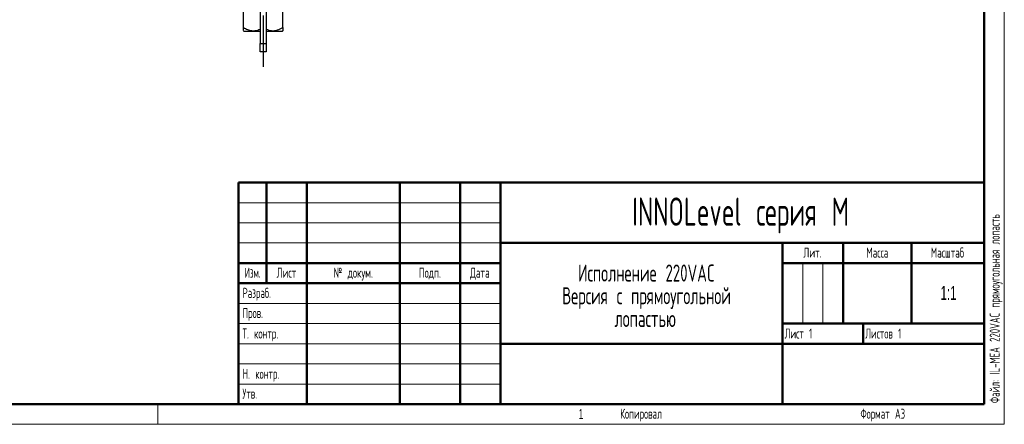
# Model space of a CAD drawing. Header units: millimetres. Extents: x 0 to 420, y 0 to 297.
# Tile 2 of 4: x 176 to 420, y 0 to 100. Entities that reach past the tile are written whole.
import ezdxf

# ---------------------------------------------------------------- set-up
doc = ezdxf.new("R2010")
doc.units = ezdxf.units.MM
doc.linetypes.add('CENTERX2', pattern=[20.32, 12.7, -2.54, 2.54, -2.54])
doc.layers.add('ОСЕВЫЕ', color=7, linetype='Continuous')
doc.layers.add('ОСНОВНОЙ', color=7, linetype='Continuous', lineweight=25)
doc.styles.add('SLDTEXTSTYLE0', font='TXT', dxfattribs={"width": 0.605, "bigfont": 'bigfont'})
doc.styles.add('SLDTEXTSTYLE1', font='TXT', dxfattribs={"width": 0.620146, "bigfont": 'bigfont'})
doc.styles.add('SLDTEXTSTYLE2', font='TXT', dxfattribs={"width": 0.605})
doc.styles.add('SLDTEXTSTYLE3', font='TXT', dxfattribs={"width": 0.559127, "bigfont": 'bigfont'})

# ---------------------------------------------------------------- blocks, each defined once
blk = doc.blocks.new('SW_NOTE_0')
at = {"color": 0, "linetype": 'Continuous', "lineweight": 0, "attachment_point": 2, "style": 'SLDTEXTSTYLE0'}
for s, insert, char_height in [('Исполнение 220VAC', (27.65, 5.44), 4.2333), ('Версия с прямоугольной', (27.69, -0.2), 4.2333), ('лопастью', (27.35, -5.85), 4.233)]:
    blk.add_mtext(s, dxfattribs=dict(at, insert=insert, char_height=char_height))

msp = doc.modelspace()

# ---------------------------------------------------------------- linework, layer by layer
at = {"color": 7, "linetype": 'Continuous', "lineweight": 18}
for p, q in [((420, 297), (420, 0)), ((230, 55), (295, 55)), ((230, 50), (295, 50)), ((230, 45), (295, 45)), ((370, 40), (370, 25)), ((375, 40), (375, 25)), ((230, 30), (295, 30)), ((230, 25), (295, 25)), ((230, 20), (295, 20)), ((230, 15), (295, 15)), ((230, 10), (295, 10)), ((0, 0), (420, 0))]:
    msp.add_line(p, q, dxfattribs=at)
at = {"color": 7, "linetype": 'Continuous', "lineweight": 50}
for p, q in [((415, 5), (415, 292)), ((230, 60), (415, 60)), ((230, 60), (230, 5)), ((237, 35), (237, 60)), ((247, 60), (247, 5)), ((270, 60), (270, 5)), ((285, 60), (285, 5)), ((295, 60), (295, 5)), ((295, 45), (415, 45)), ((365, 45), (365, 5)), ((380, 45), (380, 25)), ((397, 45), (397, 25)), ((230, 40), (295, 40)), ((365, 40), (415, 40)), ((230, 35), (295, 35)), ((365, 25), (415, 25)), ((385, 25), (385, 20)), ((295, 20), (415, 20)), ((20, 5), (415, 5))]:
    msp.add_line(p, q, dxfattribs=at)
at = {"color": 7, "linetype": 'Continuous', "lineweight": 25}
for p, q in [((231.23, 98.47), (231.23, 126.47)), ((235.38, 125.47), (235.38, 94.47)), ((236.88, 125.47), (236.88, 94.47)), ((241.03, 98.47), (241.03, 126.47)), ((231.23, 97.68), (231.43, 97.47)), ((235.38, 97.47), (231.43, 97.47)), ((240.83, 97.47), (236.88, 97.47)), ((240.83, 97.47), (241.03, 97.68)), ((235.38, 94.47), (236.88, 94.47)), ((235.38, 92.47), (235.38, 94.47)), ((236.88, 94.47), (236.88, 92.47)), ((236.88, 92.47), (235.38, 92.47))]:
    msp.add_line(p, q, dxfattribs=at)
for points, knots in [([(231.23, 98.47), (231.56, 98.29), (232.21, 97.93), (233.18, 97.68), (234.06, 97.68), (234.76, 97.82), (235.19, 98), (235.38, 98.08)], [0, 0, 0, 0, 0.2496967, 0.507762, 0.6803403, 0.8586642, 1, 1, 1, 1]), ([(231.23, 97.7), (231.23, 97.7), (231.23, 97.7), (231.23, 97.94), (231.23, 98.28), (231.23, 98.47)], [0, 0, 0, 0, 0.206842, 0.530666, 1, 1, 1, 1]), ([(236.88, 98.08), (237.32, 97.92), (237.99, 97.67), (238.96, 97.68), (239.93, 97.88), (240.6, 98.24), (241.03, 98.47)], [0, 0, 0, 0, 0.316279, 0.488993, 0.667457, 1, 1, 1, 1]), ([(241.03, 98.47), (241.03, 98.36), (241.03, 98.1), (241.03, 97.83), (241.03, 97.67), (241.03, 97.7), (241.03, 97.7)], [0, 0, 0, 0, 0.264132, 0.575522, 0.894697, 1, 1, 1, 1])]:
    msp.add_open_spline(points, degree=3, knots=knots, dxfattribs=at)
at = {"layer": 'ОСЕВЫЕ', "linetype": 'CENTERX2'}
msp.add_line((236.13, 263.99), (236.13, 87.62), dxfattribs=at)
at = {"layer": 'ОСНОВНОЙ', "linetype": 'Continuous', "lineweight": 18}
for p, q in [((415, 292), (415, 5)), ((415, 5), (20, 5)), ((210, 5), (210, 0)), ((217.5, 5), (217.5, 5))]:
    msp.add_line(p, q, dxfattribs=at)

# ---------------------------------------------------------------- block references
at = {"color": 7, "linetype": 'Continuous', "lineweight": 0}
msp.add_blockref('SW_NOTE_0', (303.55, 34.22), dxfattribs=at)

# ---------------------------------------------------------------- texts
at = {"color": 7, "linetype": 'Continuous', "lineweight": 0, "insert": (416.38, 5.25), "char_height": 2.5, "attachment_point": 1, "rotation": 90, "style": 'SLDTEXTSTYLE0'}
msp.add_mtext('Файл: IL-MEA 220VAC прямоугольная лопасть', dxfattribs=at)
at = {"color": 7, "linetype": 'Continuous', "lineweight": 0}
for s, insert, char_height, attachment_point, style in [('INNOLevel серия М', (354.59, 56.28), 7, 2, 'SLDTEXTSTYLE0'), ('Масштаб', (405.89, 43.87), 2.5, 2, 'SLDTEXTSTYLE1'), ('Лит.', (372.41, 43.87), 2.5, 2, 'SLDTEXTSTYLE1'), ('Масса', (388.49, 43.87), 2.5, 2, 'SLDTEXTSTYLE1'), ('Изм.', (233.52, 38.87), 2.5, 2, 'SLDTEXTSTYLE3'), ('Лист', (241.9, 38.87), 2.5, 2, 'SLDTEXTSTYLE1'), ('№ докум.', (258.46, 38.87), 2.5, 2, 'SLDTEXTSTYLE1'), ('Подп.', (277.48, 38.87), 2.5, 2, 'SLDTEXTSTYLE1'), ('Дата', (289.89, 38.87), 2.5, 2, 'SLDTEXTSTYLE1'), ('1:1', (406.17, 34.36), 3.5, 2, 'SLDTEXTSTYLE2'), ('Разраб.', (231, 33.87), 2.5, 1, 'SLDTEXTSTYLE0'), ('Пров.', (231, 28.87), 2.5, 1, 'SLDTEXTSTYLE0'), ('Т. контр.', (231, 23.78), 2.5, 1, 'SLDTEXTSTYLE0'), ('Лист 1', (365.5, 23.78), 2.5, 1, 'SLDTEXTSTYLE0'), ('Листов 1', (385.5, 23.78), 2.5, 1, 'SLDTEXTSTYLE0'), ('Н. контр.', (231, 13.78), 2.5, 1, 'SLDTEXTSTYLE0'), ('Утв.', (231, 8.87), 2.5, 1, 'SLDTEXTSTYLE0'), ('Копировал', (329.87, 3.87), 2.5, 2, 'SLDTEXTSTYLE0'), ('Формат А3', (389.85, 3.87), 2.5, 2, 'SLDTEXTSTYLE0')]:
    msp.add_mtext(s, dxfattribs=dict(at, insert=insert, char_height=char_height, attachment_point=attachment_point, style=style))
at = {"layer": 'ОСНОВНОЙ', "insert": (314.98, 3.82), "char_height": 2.5, "attachment_point": 2, "style": 'SLDTEXTSTYLE2'}
msp.add_mtext('1', dxfattribs=at)

doc.saveas('drawing.dxf')
